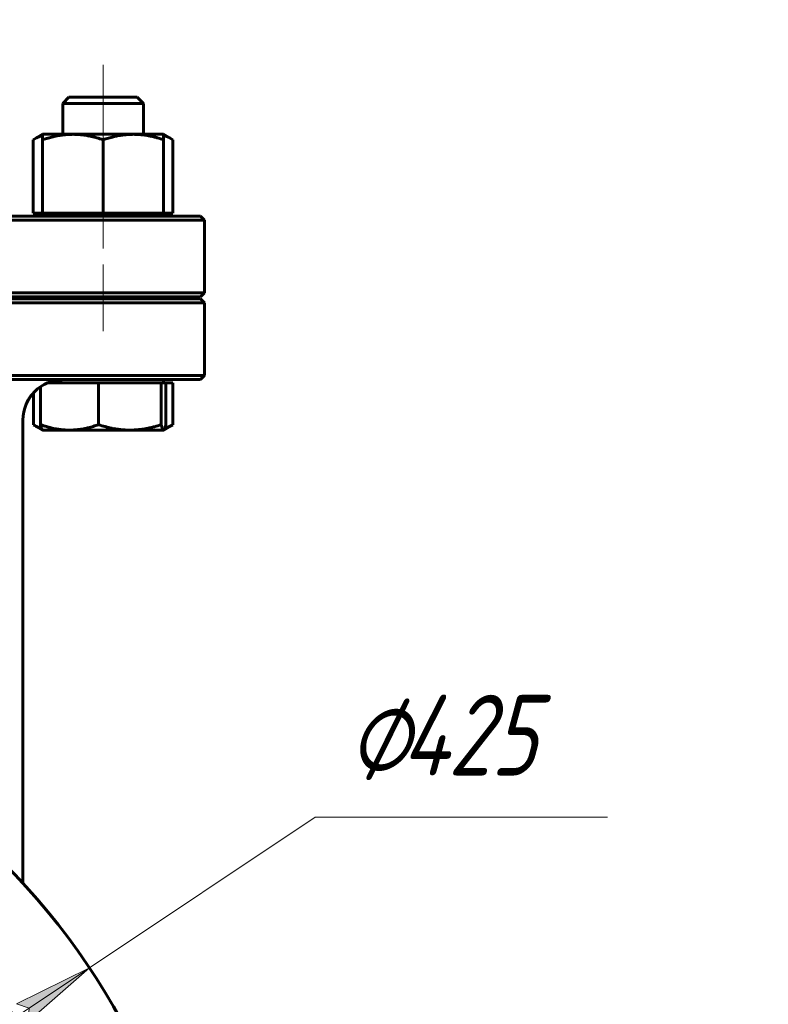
# Model space of a CAD drawing. Header units: millimetres. Extents: x 0 to 594, y -3 to 420.
# Tile 15 of 21: x 437 to 483, y 220 to 281. Entities that reach past the tile are written whole.
import ezdxf

# ---------------------------------------------------------------- set-up
doc = ezdxf.new("R2010")
doc.units = ezdxf.units.MM
for name, pattern in [('K5LT_AXLED', [12, 7.5, -1.5, 1.5, -1.5]), ('K5LT_BASIC', [0]), ('K5LT_THIN', [0])]:
    doc.linetypes.add(name, pattern=pattern)
doc.layers.add('Системный слой', color=7, linetype='Continuous')
doc.layers.add('Системный слой (1)', color=251, linetype='Continuous', true_color=0x6c6c6c)
doc.styles.add('KDIMTEXTSTYLE', font='txt', dxfattribs={"width": 0.96, "oblique": 15, "height": 5})
doc.styles.add('KTEXTSTYLE', font='txt', dxfattribs={"width": 0.96, "height": 5})
doc.dimstyles.new('KDIMSTYLE (0.20)', dxfattribs={"dimtxt": 5, "dimasz": 1, "dimexe": 2, "dimexo": 0, "dimgap": 1, "dimtad": 1, "dimlfac": 5, "dimtxsty": 'KDIMTEXTSTYLE', "dimsah": 1, "dimcen": 0, "dimdle": 1, "dimadec": 0, "dimazin": 0, "dimtfac": 0.667, "dimtmove": 0, "dimatfit": 3, "dimfxl": 1, "dimtvp": 1, "dimtolj": 1, "dimtzin": 0, "dimarcsym": 0})

# ---------------------------------------------------------------- blocks, each defined once
blk = doc.blocks.new('U52')
at = {"layer": 'Системный слой (1)', "color": 143, "linetype": 'K5LT_BASIC', "lineweight": 60, "true_color": 0x33acca}
for p, q in [((439.342, 258.496), (439.258, 258.489)), ((439.258, 258.489), (439.258, 258.489)), ((439.426, 258.501), (439.342, 258.496)), ((439.467, 258.502), (439.426, 258.501)), ((439.488, 258.502), (439.467, 258.502)), ((439.499, 258.502), (439.488, 258.502)), ((439.504, 258.502), (439.499, 258.502)), ((439.507, 258.502), (439.504, 258.502)), ((439.508, 258.502), (439.507, 258.502)), ((439.509, 258.502), (439.508, 258.502)), ((439.51, 258.502), (439.509, 258.502)), ((439.509, 258.502), (439.509, 258.502)), ((439.509, 258.502), (439.509, 258.502)), ((439.509, 258.502), (439.509, 258.502)), ((439.509, 258.502), (439.509, 258.502)), ((439.509, 258.502), (439.509, 258.502)), ((439.509, 258.502), (439.509, 258.502)), ((439.509, 258.502), (439.509, 258.502)), ((439.509, 258.502), (439.509, 258.502)), ((439.509, 258.502), (439.509, 258.502)), ((439.509, 258.502), (439.509, 258.502)), ((439.509, 258.502), (439.509, 258.502))]:
    blk.add_line(p, q, dxfattribs=at)
blk = doc.blocks.new('U65')
at = {"layer": 'Системный слой (1)', "color": 143, "linetype": 'K5LT_BASIC', "lineweight": 60, "true_color": 0x33acca}
for p, q in [((437.853, 273.475), (437.652, 273.367)), ((438.047, 273.561), (437.853, 273.475)), ((438.232, 273.626), (438.047, 273.561))]:
    blk.add_line(p, q, dxfattribs=at)
blk = doc.blocks.new('U66')
at = {"layer": 'Системный слой (1)', "color": 143, "linetype": 'K5LT_BASIC', "lineweight": 60, "true_color": 0x33acca}
for p, q in [((445.917, 273.561), (445.732, 273.626)), ((446.11, 273.475), (445.917, 273.561)), ((446.312, 273.367), (446.11, 273.475))]:
    blk.add_line(p, q, dxfattribs=at)
blk = doc.blocks.new('U71')
at = {"layer": 'Системный слой (1)', "color": 143, "linetype": 'K5LT_BASIC', "lineweight": 60, "true_color": 0x33acca}
for p, q in [((445.802, 255.481), (445.845, 255.62)), ((445.845, 255.62), (445.867, 255.712)), ((445.723, 255.377), (445.729, 255.378)), ((445.729, 255.378), (445.735, 255.379)), ((445.735, 255.379), (445.74, 255.382)), ((445.74, 255.382), (445.761, 255.401)), ((445.761, 255.401), (445.802, 255.481))]:
    blk.add_line(p, q, dxfattribs=at)
blk = doc.blocks.new('U74')
at = {"layer": 'Системный слой (1)', "color": 143, "linetype": 'K5LT_BASIC', "lineweight": 60, "true_color": 0x33acca}
for p, q in [((437.661, 255.712), (437.709, 255.681)), ((437.709, 255.681), (437.756, 255.652)), ((437.756, 255.652), (437.803, 255.625)), ((437.803, 255.625), (437.93, 255.556)), ((437.93, 255.556), (438.053, 255.499)), ((438.053, 255.499), (438.173, 255.453))]:
    blk.add_line(p, q, dxfattribs=at)
blk = doc.blocks.new('U80')
at = {"layer": 'Системный слой (1)', "color": 143, "linetype": 'K5LT_BASIC', "lineweight": 60, "true_color": 0x33acca}
for p, q in [((441.841, 276.002), (439.865, 276.002)), ((444.098, 276.002), (441.841, 276.002))]:
    blk.add_line(p, q, dxfattribs=at)
blk = doc.blocks.new('U82')
at = {"layer": 'Системный слой (1)', "color": 143, "linetype": 'K5LT_BASIC', "lineweight": 60, "true_color": 0x33acca}
for p, q in [((445.967, 255.557), (446.132, 255.628)), ((446.132, 255.628), (446.302, 255.712)), ((445.808, 255.499), (445.967, 255.557))]:
    blk.add_line(p, q, dxfattribs=at)
blk = doc.blocks.new('U86')
at = {"layer": 'Системный слой (1)', "color": 30, "linetype": 'K5LT_AXLED', "lineweight": 18, "true_color": 0xff8000}
blk.add_arc((405.76, 198.502), 37, 15, 45, dxfattribs=at)
blk = doc.blocks.new('D14')
at = {"layer": 'Системный слой (1)'}
for points in [[(437.335, 218.742), (441.132, 222.061), (436.606, 219.838), (437.387, 219.567)], [(370.387, 174.943), (374.913, 177.167), (374.132, 177.437), (374.184, 178.262)]]:
    blk.add_hatch(color=7, dxfattribs=at).paths.add_polyline_path(points)
at = {"layer": 'Системный слой (1)', "color": 7, "linetype": 'K5LT_THIN', "lineweight": 18, "true_color": 0xffffff}
for p, q in [((441.132, 222.061), (455.138, 231.39)), ((455.138, 231.39), (473.261, 231.39)), ((370.387, 174.943), (441.132, 222.061)), ((436.606, 219.838), (441.132, 222.061)), ((441.132, 222.061), (437.335, 218.742)), ((437.387, 219.567), (436.606, 219.838)), ((437.335, 218.742), (437.387, 219.567)), ((370.387, 174.943), (374.184, 178.262)), ((374.184, 178.262), (374.132, 177.437)), ((374.913, 177.167), (370.387, 174.943)), ((374.132, 177.437), (374.913, 177.167))]:
    blk.add_line(p, q, dxfattribs=at)
blk.add_wipeout([(457.138, 232.39), (457.138, 239.772), (470.696, 239.772), (470.696, 232.39)]).dxf.layer = 'Системный слой (1)'
at = {"layer": 'Системный слой (1)', "color": 7, "char_height": 5, "attachment_point": 1, "style": 'KTEXTSTYLE'}
for s, insert in [('\\fArial|b0|c204|p34;\\H5.0;\\W1.000;\\Q15;\\fGOST Type AU|b0|i0|c204|p34;\\Q15;\\W0.960;⌀', (457.138, 238.977)), ('\\fArial|b0|c204|p34;\\H5.0;\\W1.000;\\Q15;\\fGOST Type AU|b0|i0|c204|p34;\\Q15;\\W0.960;425', (460.445, 238.977))]:
    blk.add_mtext(s, dxfattribs=dict(at, insert=insert))
blk = doc.blocks.new('KDIMARROW_01')
at = {"layer": 'Системный слой'}
blk.add_hatch(color=0, dxfattribs=at).paths.add_polyline_path([(0, 0), (-5, 0.658), (-4.5, 0), (-5, -0.658)])
at = {"layer": 'Системный слой', "color": 0, "linetype": 'K5LT_THIN', "lineweight": 18}
for p, q in [((-4.5, 0), (-5, 0.658)), ((-5, 0.658), (0, 0)), ((0, 0), (-5, -0.658)), ((-5, -0.658), (-4.5, 0))]:
    blk.add_line(p, q, dxfattribs=at)
at = {"layer": 'Системный слой (1)', "color": 0, "linetype": 'K5LT_THIN', "lineweight": 18}
blk.add_line((210.861, 198.502), (210.661, 198.502), dxfattribs=at)
blk = doc.blocks.new('D15')
at = {"layer": 'Системный слой (1)'}
for points in [[(437.574, 202.002), (442.447, 203.303), (437.404, 203.307), (437.985, 202.719)], [(374.116, 193.697), (373.534, 194.285), (373.945, 195.002), (369.072, 193.701)]]:
    blk.add_hatch(color=7, dxfattribs=at).paths.add_polyline_path(points)
at = {"layer": 'Системный слой (1)', "color": 7, "linetype": 'K5LT_THIN', "lineweight": 18, "true_color": 0xffffff}
for p, q in [((442.447, 203.303), (460.252, 205.633)), ((460.252, 205.633), (478.64, 205.633)), ((369.072, 193.701), (442.447, 203.303)), ((437.985, 202.719), (437.404, 203.307)), ((437.404, 203.307), (442.447, 203.303)), ((442.447, 203.303), (437.574, 202.002)), ((437.574, 202.002), (437.985, 202.719)), ((369.072, 193.701), (373.945, 195.002)), ((373.945, 195.002), (373.534, 194.285)), ((373.534, 194.285), (374.116, 193.697)), ((374.116, 193.697), (369.072, 193.701))]:
    blk.add_line(p, q, dxfattribs=at)
blk.add_wipeout([(462.252, 206.633), (462.252, 214.015), (476.064, 214.015), (476.064, 206.633)]).dxf.layer = 'Системный слой (1)'
at = {"layer": 'Системный слой (1)', "color": 7, "char_height": 5, "attachment_point": 1, "style": 'KTEXTSTYLE'}
for s, insert in [('\\fArial|b0|c204|p34;\\H5.0;\\W1.000;\\Q15;\\fGOST Type AU|b0|i0|c204|p34;\\Q15;\\W0.960;⌀', (462.252, 213.221)), ('\\fArial|b0|c204|p34;\\H5.0;\\W1.000;\\Q15;\\fGOST Type AU|b0|i0|c204|p34;\\Q15;\\W0.960;370', (465.559, 213.221))]:
    blk.add_mtext(s, dxfattribs=dict(at, insert=insert))
blk = doc.blocks.new('D16')
at = {"layer": 'Системный слой (1)'}
for points in [[(393.698, 224.001), (390.867, 228.174), (392.522, 223.41), (392.886, 224.153)], [(420.652, 168.83), (418.998, 173.594), (418.634, 172.851), (417.821, 173.003)]]:
    blk.add_hatch(color=7, dxfattribs=at).paths.add_polyline_path(points)
at = {"layer": 'Системный слой (1)', "color": 7, "linetype": 'K5LT_THIN', "lineweight": 18, "true_color": 0xffffff}
for p, q in [((390.867, 228.174), (393.698, 224.001)), ((392.522, 223.41), (390.867, 228.174)), ((390.867, 228.174), (420.652, 168.83)), ((392.886, 224.153), (392.522, 223.41)), ((393.698, 224.001), (392.886, 224.153)), ((418.634, 172.851), (418.998, 173.594)), ((418.998, 173.594), (420.652, 168.83)), ((420.652, 168.83), (417.821, 173.003)), ((417.821, 173.003), (418.634, 172.851)), ((420.652, 168.83), (429.562, 151.078)), ((429.562, 151.078), (447.685, 151.078))]:
    blk.add_line(p, q, dxfattribs=at)
blk.add_wipeout([(431.562, 152.078), (431.562, 159.46), (445.12, 159.46), (445.12, 152.078)]).dxf.layer = 'Системный слой (1)'
at = {"layer": 'Системный слой (1)', "color": 7, "char_height": 5, "attachment_point": 1, "style": 'KTEXTSTYLE'}
for s, insert in [('\\fArial|b0|c204|p34;\\H5.0;\\W1.000;\\Q15;\\fGOST Type AU|b0|i0|c204|p34;\\Q15;\\W0.960;⌀', (431.562, 158.665)), ('\\fArial|b0|c204|p34;\\H5.0;\\W1.000;\\Q15;\\fGOST Type AU|b0|i0|c204|p34;\\Q15;\\W0.960;332', (434.869, 158.665))]:
    blk.add_mtext(s, dxfattribs=dict(at, insert=insert))
blk = doc.blocks.new('D17')
at = {"layer": 'Системный слой (1)'}
for points in [[(388.412, 208.476), (383.688, 210.243), (387.793, 207.314), (387.661, 208.13)], [(427.831, 186.761), (423.726, 189.69), (423.858, 188.874), (423.107, 188.528)]]:
    blk.add_hatch(color=7, dxfattribs=at).paths.add_polyline_path(points)
at = {"layer": 'Системный слой (1)', "color": 7, "linetype": 'K5LT_THIN', "lineweight": 18, "true_color": 0xffffff}
for p, q in [((358.572, 223.604), (337.273, 223.604)), ((383.688, 210.243), (358.572, 223.604)), ((383.688, 210.243), (388.412, 208.476)), ((387.793, 207.314), (383.688, 210.243)), ((427.831, 186.761), (383.688, 210.243)), ((388.412, 208.476), (387.661, 208.13)), ((387.661, 208.13), (387.793, 207.314)), ((423.858, 188.874), (423.726, 189.69)), ((423.726, 189.69), (427.831, 186.761)), ((423.107, 188.528), (423.858, 188.874)), ((427.831, 186.761), (423.107, 188.528))]:
    blk.add_line(p, q, dxfattribs=at)
blk.add_wipeout([(339.273, 224.604), (339.273, 231.986), (355.88, 231.986), (355.88, 224.604)]).dxf.layer = 'Системный слой (1)'
at = {"layer": 'Системный слой (1)', "color": 7, "insert": (339.273, 231.192), "char_height": 5, "attachment_point": 1, "style": 'KTEXTSTYLE'}
blk.add_mtext('\\fArial|b0|c204|p34;\\H5.0;\\W1.000;\\Q15;\\fGOST Type AU|b0|i0|c204|p34;\\Q15;\\W0.960;DN250', dxfattribs=at)

msp = doc.modelspace()

# ---------------------------------------------------------------- linework, layer by layer
at = {"layer": 'Системный слой (1)', "color": 30, "linetype": 'K5LT_AXLED', "lineweight": 18, "true_color": 0xff8000}
for p, q in [((441.9818, 278.002), (441.9818, 271.6653)), ((441.9818, 270.827), (441.9818, 266.627)), ((441.9818, 265.627), (441.9818, 261.502))]:
    msp.add_line(p, q, dxfattribs=at)
at = {"layer": 'Системный слой (1)', "color": 143, "linetype": 'K5LT_BASIC', "lineweight": 60, "true_color": 0x33acca}
for p, q in [((439.8652, 276.002), (439.4818, 275.6186)), ((444.0984, 276.002), (444.4818, 275.6186)), ((439.4818, 273.702), (439.4818, 275.6186)), ((439.4818, 275.6186), (441.8157, 275.6186)), ((441.8157, 275.6186), (444.4818, 275.6186)), ((444.4818, 273.702), (444.4818, 275.6186)), ((438.2318, 273.702), (437.6517, 273.3671)), ((437.6517, 268.827), (437.6517, 273.3671)), ((438.2318, 273.3671), (438.2318, 273.702)), ((438.2318, 273.702), (440.1068, 273.702)), ((438.2318, 268.827), (438.2318, 273.3671)), ((440.1068, 273.702), (443.8568, 273.702)), ((441.9818, 268.827), (441.9818, 273.3671)), ((443.8568, 273.702), (445.7318, 273.702)), ((445.7318, 273.702), (445.7318, 273.3671)), ((445.7318, 273.702), (446.3119, 273.3671)), ((445.7318, 268.827), (445.7318, 273.3671)), ((446.3119, 268.827), (446.3119, 273.3671)), ((448.0096, 268.627), (363.5096, 268.627)), ((437.6517, 268.827), (438.2318, 268.827)), ((438.2318, 268.827), (441.9818, 268.827)), ((438.4943, 268.627), (438.4943, 268.827)), ((441.9818, 268.827), (445.7318, 268.827)), ((445.4693, 268.627), (445.4693, 268.827)), ((445.7318, 268.827), (446.3119, 268.827)), ((448.0096, 268.627), (448.2596, 268.377)), ((363.2596, 268.377), (448.2596, 268.377)), ((448.2596, 263.877), (448.2596, 268.377)), ((448.2596, 263.877), (363.2596, 263.877)), ((363.5096, 263.627), (448.0096, 263.627)), ((439.4818, 263.502), (439.4818, 263.627)), ((444.4818, 263.502), (444.4818, 263.627)), ((448.0096, 263.627), (448.2596, 263.877)), ((363.2596, 263.252), (448.2596, 263.252)), ((448.0096, 263.502), (363.5096, 263.502)), ((448.0096, 263.502), (448.2596, 263.252)), ((448.2596, 258.752), (448.2596, 263.252)), ((448.2596, 258.752), (363.2596, 258.752)), ((448.0096, 258.502), (448.2596, 258.752)), ((363.5096, 258.502), (448.0096, 258.502)), ((438.0962, 258.0642), (438.0962, 255.7119)), ((438.5297, 258.302), (439.8952, 258.302)), ((439.8952, 258.302), (441.6941, 258.302)), ((441.6941, 258.302), (443.6369, 258.302)), ((441.6941, 258.302), (441.6941, 255.7119)), ((443.6369, 258.302), (445.5797, 258.302)), ((445.5797, 258.302), (445.7235, 258.302)), ((445.5797, 258.302), (445.5797, 255.7119)), ((445.7235, 258.302), (445.8673, 258.302)), ((445.7318, 258.302), (445.7318, 258.502)), ((445.8673, 258.302), (446.3023, 258.302)), ((445.8673, 258.302), (445.8673, 255.7119)), ((446.3023, 258.302), (446.3023, 255.7119)), ((437.6612, 257.6853), (437.6612, 255.7119)), ((437.0096, 256.002), (437.0096, 251.1803)), ((438.2235, 255.3818), (437.8027, 255.6247)), ((445.7401, 255.3818), (446.1609, 255.6247)), ((438.2318, 255.377), (438.2235, 255.3818)), ((439.8952, 255.377), (438.2318, 255.377)), ((443.6369, 255.377), (439.8952, 255.377)), ((445.7235, 255.377), (443.6369, 255.377)), ((445.7318, 255.377), (445.7235, 255.377)), ((445.7318, 255.377), (445.7401, 255.3818)), ((437.0096, 251.1803), (437.0096, 227.3063))]:
    msp.add_line(p, q, dxfattribs=at)
for radius in [42.5, 33.8, 33.2]:
    msp.add_circle((405.7596, 198.502), radius, dxfattribs=at)
msp.add_arc((439.5096, 256.002), 2.5, 90.000091, 180, dxfattribs=at)
for points, knots in [([(440.1068, 273.702), (440.0145, 273.702), (439.837, 273.6969), (439.5668, 273.6747), (439.3306, 273.6427), (439.1009, 273.6018), (438.8624, 273.5506), (438.569, 273.4742), (438.3471, 273.4055), (438.2318, 273.3671)], [0, 0, 0, 0, 1.5318766, 2.9653804, 4.5173337, 5.4459308, 6.7131211, 8.3397831, 10, 10, 10, 10]), ([(441.9818, 273.3671), (441.8468, 273.4121), (441.636, 273.4764), (441.3915, 273.5396), (441.2095, 273.5814), (441.0517, 273.6131), (440.8844, 273.6416), (440.6921, 273.6686), (440.4658, 273.6911), (440.259, 273.7008), (440.1394, 273.702), (440.1068, 273.702)], [0, 0, 0, 0, 2.3311342, 3.7642683, 4.5608588, 5.7974786, 6.8183116, 7.8482642, 9.6128391, 11.3493504, 12, 12, 12, 12]), ([(443.8568, 273.702), (443.7645, 273.702), (443.587, 273.6969), (443.3168, 273.6747), (443.0806, 273.6427), (442.8509, 273.6018), (442.6124, 273.5506), (442.319, 273.4742), (442.0971, 273.4055), (441.9818, 273.3671)], [0, 0, 0, 0, 1.5318766, 2.9653804, 4.5173337, 5.4459308, 6.7131211, 8.3397831, 10, 10, 10, 10]), ([(445.7318, 273.3671), (445.5968, 273.4121), (445.386, 273.4764), (445.1415, 273.5396), (444.9595, 273.5814), (444.8017, 273.6131), (444.6344, 273.6416), (444.4421, 273.6686), (444.2158, 273.6911), (444.009, 273.7008), (443.8894, 273.702), (443.8568, 273.702)], [0, 0, 0, 0, 2.3311342, 3.7642683, 4.5608588, 5.7974786, 6.8183116, 7.8482642, 9.6128391, 11.3493504, 12, 12, 12, 12]), ([(437.593, 257.6064), (437.5737, 257.5834), (437.5549, 257.56), (437.5181, 257.5126), (437.5002, 257.4885), (437.4581, 257.43), (437.4345, 257.3953), (437.389, 257.3246), (437.3671, 257.2886), (437.3132, 257.1949), (437.2826, 257.1363), (437.2542, 257.0766)], [0, 0, 0, 0, 1.2986787, 1.2986787, 2.5973574, 2.5973574, 4.4154417, 4.4154417, 6.2335259, 6.2335259, 9.0904214, 9.0904214, 9.0904214, 9.0904214]), ([(438.2235, 255.3818), (438.2167, 255.3857), (438.2032, 255.3983), (438.1815, 255.4332), (438.1588, 255.4864), (438.1328, 255.5659), (438.1119, 255.6449), (438.0988, 255.7007), (438.0962, 255.7119)], [0, 0, 0, 0, 1.5098446, 3.02053, 4.7922296, 6.4615616, 8.5065642, 9, 9, 9, 9]), ([(438.0962, 255.7119), (438.2258, 255.6669), (438.4279, 255.6025), (438.6626, 255.5393), (438.8372, 255.4976), (438.9886, 255.4659), (439.1491, 255.4374), (439.3336, 255.4104), (439.5507, 255.3879), (439.7492, 255.3782), (439.8639, 255.377), (439.8952, 255.377)], [0, 0, 0, 0, 2.3311342, 3.7642683, 4.5608588, 5.7974786, 6.8183116, 7.8482642, 9.6128391, 11.3493504, 12, 12, 12, 12]), ([(439.8952, 255.377), (439.9837, 255.377), (440.154, 255.382), (440.4133, 255.4043), (440.6399, 255.4363), (440.8602, 255.4772), (441.0891, 255.5284), (441.3706, 255.6048), (441.5835, 255.6735), (441.6941, 255.7119)], [0, 0, 0, 0, 1.5318766, 2.9653804, 4.5173337, 5.4459308, 6.7131211, 8.3397831, 10, 10, 10, 10]), ([(441.6941, 255.7119), (441.834, 255.6669), (442.0524, 255.6025), (442.3057, 255.5393), (442.4944, 255.4976), (442.6578, 255.4659), (442.8312, 255.4374), (443.0305, 255.4104), (443.2649, 255.3879), (443.4792, 255.3782), (443.6031, 255.377), (443.6369, 255.377)], [0, 0, 0, 0, 2.3311342, 3.7642683, 4.5608588, 5.7974786, 6.8183116, 7.8482642, 9.6128391, 11.3493504, 12, 12, 12, 12]), ([(443.6369, 255.377), (443.7325, 255.377), (443.9164, 255.382), (444.1964, 255.4043), (444.4411, 255.4363), (444.6791, 255.4772), (444.905, 255.524), (445.208, 255.5986), (445.4366, 255.6659), (445.5797, 255.7119)], [0, 0, 0, 0, 1.5318766, 2.9653804, 4.5173337, 5.4459308, 6.7131211, 8.0117263, 10, 10, 10, 10]), ([(445.5797, 255.7119), (445.5912, 255.6617), (445.6089, 255.5922), (445.6294, 255.5251), (445.6422, 255.4888), (445.6529, 255.4618), (445.6639, 255.4374), (445.6786, 255.4104), (445.696, 255.3879), (445.7118, 255.3782), (445.721, 255.377), (445.7235, 255.377)], [0, 0, 0, 0, 2.6025946, 4.1246254, 5.0352998, 5.7974786, 6.8183116, 7.8482642, 9.6128391, 11.3493504, 12, 12, 12, 12])]:
    msp.add_open_spline(points, degree=3, knots=knots, dxfattribs=at)
msp.add_open_spline([(446.3023, 255.7119), (446.2541, 255.6804), (446.207, 255.6513), (446.1609, 255.6247)], degree=3, dxfattribs=at)

# ---------------------------------------------------------------- block references
at = {"layer": 'Системный слой (1)'}
for name in ['U80', 'U65', 'U66', 'U52', 'U74', 'U71', 'U82', 'U86']:
    msp.add_blockref(name, (0, 0), dxfattribs=at)

# ---------------------------------------------------------------- next in the draw order: dimensions: what is measured, and where the dimension line sits
at = {"layer": 'Системный слой (1)', "color": 7}
dim = msp.add_diameter_dim_2p(p1=(228.8974, 80.7054), p2=(582.6217, 316.2986), dimstyle='KDIMSTYLE (0.20)', override={"dimtih": 1, "dimtoh": 1, "dimpost": '\\fGOST Type AU|b0|c204|p34;\\H5.0;\\W0.960;\\Q15;<>', "dimblk1": 'KDIMARROW_01', "dimblk2": 'KDIMARROW_01', "dimclrt": 7, "dimtol": 1, "dimtp": 0, "dimtm": 0, "dimtdec": 5, "dimtmove": 1, "dimatfit": 2, "dimtolj": 1}, dxfattribs=at)
dim.commit()
dim.dimension.update_dxf_attribs({"geometry": 'D14', "text_midpoint": (457.1377, 231.3896), "dimtype": 163})

# ---------------------------------------------------------------- next in the draw order: dimensions: what is measured, and where the dimension line sits
dim = msp.add_diameter_dim_2p(p1=(222.3236, 174.497), p2=(589.1955, 222.507), dimstyle='KDIMSTYLE (0.20)', override={"dimtih": 1, "dimtoh": 1, "dimpost": '\\fGOST Type AU|b0|c204|p34;\\H5.0;\\W0.960;\\Q15;<>', "dimblk1": 'KDIMARROW_01', "dimblk2": 'KDIMARROW_01', "dimclrt": 7, "dimtol": 1, "dimtp": 0, "dimtm": 0, "dimtdec": 5, "dimtmove": 1, "dimatfit": 2, "dimtolj": 1}, dxfattribs=at)
dim.commit()
dim.dimension.update_dxf_attribs({"geometry": 'D15', "text_midpoint": (462.2519, 205.6331), "dimtype": 163})

# ---------------------------------------------------------------- next in the draw order: dimensions: what is measured, and where the dimension line sits
dim = msp.add_diameter_dim_2p(p1=(331.297, 346.8642), p2=(480.2221, 50.1398), dimstyle='KDIMSTYLE (0.20)', override={"dimtih": 1, "dimtoh": 1, "dimpost": '\\fGOST Type AU|b0|c204|p34;\\H5.0;\\W0.960;\\Q15;<>', "dimblk1": 'KDIMARROW_01', "dimblk2": 'KDIMARROW_01', "dimclrt": 7, "dimtol": 1, "dimtp": 0, "dimtm": 0, "dimtdec": 5, "dimtmove": 1, "dimatfit": 2, "dimtolj": 1}, dxfattribs=at)
dim.commit()
dim.dimension.update_dxf_attribs({"geometry": 'D16', "text_midpoint": (431.5617, 151.0777), "dimtype": 163})

# ---------------------------------------------------------------- next in the draw order: dimensions: what is measured, and where the dimension line sits
dim = msp.add_diameter_dim_2p(p1=(516.1164, 139.7962), p2=(295.4028, 257.2079), dimstyle='KDIMSTYLE (0.20)', override={"dimtih": 1, "dimtoh": 1, "dimpost": '\\fGOST Type AU|b0|c204|p34;\\H5.0;\\W0.960;\\Q15;<>', "dimblk1": 'KDIMARROW_01', "dimblk2": 'KDIMARROW_01', "dimclrt": 7, "dimtol": 1, "dimtp": 0, "dimtm": 0, "dimtdec": 5, "dimtmove": 1, "dimatfit": 2, "dimtolj": 1}, dxfattribs=at)
dim.commit()
dim.dimension.update_dxf_attribs({"geometry": 'D17', "text_midpoint": (356.5716, 223.6043), "dimtype": 163})

doc.saveas('drawing.dxf')
